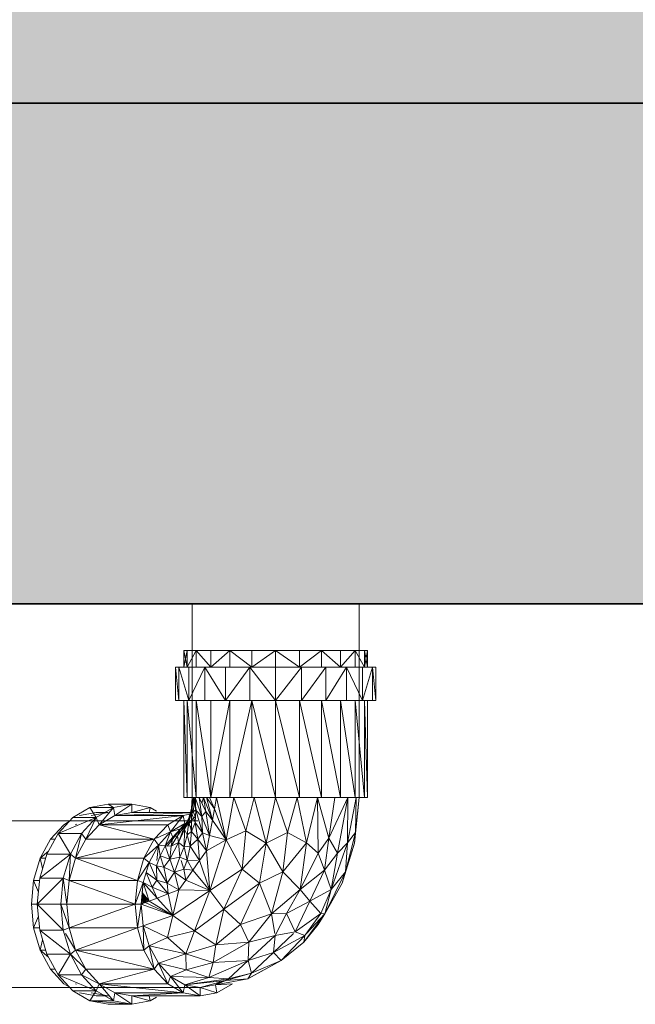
# Model space of a CAD drawing. Header units: millimetres. Extents: x 61846 to 198573, y 13020 to 52988.
# Tile 227 of 240: x 190387 to 190571, y 24020 to 24315. Entities that reach past the tile are written whole.
import ezdxf

# ---------------------------------------------------------------- set-up
doc = ezdxf.new("R2010")
doc.units = ezdxf.units.MM
doc.layers.add('A-FLOR', color=192, linetype='Continuous', lineweight=50)
doc.layers.add('P-PIPE', color=3, linetype='Continuous', lineweight=18)

# ---------------------------------------------------------------- blocks, each defined once
blk = doc.blocks.new('Pipe Types_NLRS_52_PI_UN_PP - regenwater_DNL_7857436 - Pipe Types_NLRS_52_PI_UN_PP - regenwater_DNL_7857436-613965-GZ lierenkamer 4')
at = {"layer": 'P-PIPE', "color": 7, "lineweight": 9}
for p, q in [((-45557.8, 24075), (-45726.06, 24075)), ((-45726.06, 24025), (-45557.8, 24025))]:
    blk.add_line(p, q, dxfattribs=at)
blk = doc.blocks.new('Pipe Types_NLRS_52_PI_UN_PP - regenwater_DNL_7857440 - Pipe Types_NLRS_52_PI_UN_PP - regenwater_DNL_7857440-613977-GZ lierenkamer 4')
at = {"layer": 'P-PIPE', "color": 7, "lineweight": 9}
for p, q in [((-45559.47, 24140), (-45559.47, 24083)), ((-45509.47, 24083), (-45509.47, 24140))]:
    blk.add_line(p, q, dxfattribs=at)
blk = doc.blocks.new('NLRS_50_PIF_UN_PP bocht mof-mof_gen_ISR_NLRS_52_PIF_UN_PP bocht mof-mof - regenwater_DNL_7857442 - NLRS_50_PIF_UN_PP bocht mof-mof_gen_ISR_NLRS_52_PIF_UN_PP bocht mof-mof - regenwater_DNL_7857442-613985-GZ lierenkamer 4')
at = {"layer": 'P-PIPE', "color": 7, "lineweight": 9}
for p, q in [((-45561.03, 24126), (-45561.97, 24126)), ((-45561.97, 24126), (-45561.97, 24121)), ((-45561.97, 24126), (-45561.03, 24126)), ((-45561.03, 24126), (-45561.97, 24121)), ((-45561.97, 24126), (-45561.03, 24121)), ((-45561.03, 24126), (-45558.28, 24126)), ((-45561.03, 24126), (-45561.03, 24121)), ((-45561.03, 24121), (-45558.28, 24126)), ((-45559.47, 24121), (-45559.47, 24126)), ((-45559.47, 24126), (-45558.61, 24126)), ((-45553.91, 24126), (-45558.28, 24126)), ((-45553.91, 24121), (-45558.28, 24126)), ((-45558.28, 24121), (-45558.28, 24126)), ((-45548.22, 24126), (-45553.91, 24126)), ((-45548.22, 24126), (-45553.91, 24121)), ((-45553.91, 24126), (-45553.91, 24121)), ((-45541.58, 24126), (-45548.22, 24126)), ((-45541.58, 24121), (-45548.22, 24126)), ((-45548.22, 24126), (-45548.22, 24121)), ((-45534.47, 24126), (-45541.58, 24126)), ((-45534.47, 24126), (-45541.58, 24121)), ((-45541.58, 24126), (-45541.58, 24121)), ((-45527.35, 24126), (-45534.47, 24126)), ((-45527.35, 24121), (-45534.47, 24126)), ((-45534.47, 24121), (-45534.47, 24126)), ((-45520.71, 24126), (-45527.35, 24126)), ((-45520.71, 24126), (-45527.35, 24121)), ((-45527.35, 24126), (-45527.35, 24121)), ((-45520.71, 24126), (-45515.02, 24126)), ((-45520.71, 24126), (-45520.71, 24121)), ((-45520.71, 24126), (-45515.02, 24121)), ((-45515.02, 24126), (-45510.65, 24126)), ((-45515.02, 24121), (-45515.02, 24126)), ((-45515.02, 24121), (-45510.65, 24126)), ((-45507.9, 24126), (-45510.65, 24126)), ((-45507.9, 24121), (-45510.65, 24126)), ((-45510.65, 24126), (-45510.65, 24121)), ((-45510.32, 24126), (-45509.46, 24126)), ((-45509.46, 24121), (-45509.46, 24126)), ((-45507.9, 24126), (-45506.97, 24126)), ((-45506.97, 24126), (-45507.9, 24126)), ((-45507.9, 24126), (-45506.97, 24121)), ((-45506.97, 24126), (-45507.9, 24121)), ((-45507.9, 24121), (-45507.9, 24126)), ((-45506.97, 24126), (-45506.97, 24121)), ((-45563.44, 24121), (-45564.47, 24121)), ((-45564.47, 24121), (-45563.44, 24121)), ((-45564.47, 24121), (-45564.47, 24111)), ((-45564.47, 24121), (-45563.44, 24111)), ((-45560.45, 24121), (-45563.44, 24121)), ((-45563.44, 24121), (-45560.45, 24111)), ((-45563.44, 24121), (-45563.44, 24111)), ((-45561.03, 24121), (-45561.97, 24121)), ((-45555.68, 24121), (-45560.45, 24121)), ((-45555.68, 24121), (-45560.45, 24111)), ((-45560.45, 24121), (-45560.45, 24111)), ((-45549.47, 24121), (-45555.68, 24121)), ((-45555.68, 24121), (-45549.47, 24111)), ((-45555.68, 24121), (-45555.68, 24111)), ((-45542.23, 24121), (-45549.47, 24121)), ((-45542.23, 24121), (-45549.47, 24111)), ((-45549.47, 24121), (-45549.47, 24111)), ((-45534.47, 24121), (-45542.23, 24121)), ((-45542.23, 24121), (-45534.47, 24111)), ((-45542.23, 24121), (-45542.23, 24111)), ((-45526.7, 24121), (-45534.47, 24121)), ((-45526.7, 24121), (-45534.47, 24111)), ((-45534.47, 24121), (-45534.47, 24111)), ((-45519.47, 24121), (-45526.7, 24121)), ((-45519.47, 24121), (-45526.7, 24111)), ((-45526.7, 24121), (-45526.7, 24111)), ((-45513.25, 24121), (-45519.47, 24121)), ((-45513.25, 24121), (-45519.47, 24111)), ((-45519.47, 24121), (-45519.47, 24111)), ((-45508.49, 24121), (-45513.25, 24121)), ((-45513.25, 24121), (-45508.49, 24111)), ((-45513.25, 24121), (-45513.25, 24111)), ((-45505.49, 24121), (-45508.49, 24121)), ((-45505.49, 24121), (-45508.49, 24111)), ((-45508.49, 24121), (-45508.49, 24111)), ((-45506.97, 24121), (-45507.9, 24121)), ((-45504.46, 24121), (-45505.49, 24121)), ((-45504.46, 24121), (-45505.49, 24121)), ((-45505.49, 24121), (-45504.46, 24111)), ((-45505.49, 24121), (-45505.49, 24111)), ((-45504.46, 24121), (-45504.46, 24111)), ((-45563.44, 24111), (-45564.47, 24111)), ((-45564.47, 24111), (-45563.44, 24111)), ((-45560.45, 24111), (-45563.44, 24111)), ((-45561.03, 24111), (-45561.97, 24111)), ((-45561.97, 24082), (-45561.97, 24111)), ((-45561.03, 24082), (-45561.97, 24111)), ((-45561.03, 24111), (-45561.03, 24082)), ((-45561.03, 24111), (-45558.28, 24082)), ((-45555.68, 24111), (-45560.45, 24111)), ((-45559.47, 24082), (-45559.47, 24111)), ((-45553.91, 24082), (-45558.28, 24111)), ((-45558.28, 24111), (-45558.28, 24082)), ((-45549.47, 24111), (-45555.68, 24111)), ((-45548.22, 24111), (-45553.91, 24082)), ((-45553.91, 24111), (-45553.91, 24082)), ((-45542.23, 24111), (-45549.47, 24111)), ((-45541.58, 24111), (-45548.22, 24082)), ((-45548.22, 24111), (-45548.22, 24082)), ((-45534.47, 24111), (-45542.23, 24111)), ((-45534.47, 24082), (-45541.58, 24111)), ((-45541.58, 24111), (-45541.58, 24082)), ((-45526.7, 24111), (-45534.47, 24111)), ((-45527.35, 24082), (-45534.47, 24111)), ((-45534.47, 24082), (-45534.47, 24111)), ((-45520.71, 24082), (-45527.35, 24111)), ((-45527.35, 24111), (-45527.35, 24082)), ((-45519.47, 24111), (-45526.7, 24111)), ((-45520.71, 24111), (-45520.71, 24082)), ((-45520.71, 24111), (-45515.02, 24082)), ((-45513.25, 24111), (-45519.47, 24111)), ((-45515.02, 24082), (-45515.02, 24111)), ((-45515.02, 24111), (-45510.65, 24082)), ((-45508.49, 24111), (-45513.25, 24111)), ((-45510.65, 24082), (-45510.65, 24111)), ((-45507.9, 24082), (-45510.65, 24111)), ((-45509.46, 24082), (-45509.46, 24111)), ((-45505.49, 24111), (-45508.49, 24111)), ((-45506.97, 24111), (-45507.9, 24111)), ((-45506.97, 24082), (-45507.9, 24111)), ((-45507.9, 24082), (-45507.9, 24111)), ((-45506.97, 24111), (-45506.97, 24082)), ((-45505.49, 24111), (-45504.46, 24111)), ((-45504.46, 24111), (-45505.49, 24111)), ((-45561.03, 24082), (-45561.97, 24082)), ((-45561.97, 24082), (-45561.03, 24082)), ((-45561.03, 24082), (-45558.28, 24082)), ((-45559.47, 24082), (-45559.72, 24078.66)), ((-45558.61, 24082), (-45559.72, 24078.66)), ((-45559.47, 24082), (-45559.66, 24077.37)), ((-45559.04, 24082), (-45559.66, 24077.37)), ((-45559.47, 24082), (-45559.04, 24082)), ((-45559.47, 24082), (-45558.61, 24082)), ((-45558.61, 24082), (-45559.19, 24077.87)), ((-45559.04, 24082), (-45558.61, 24082)), ((-45559.04, 24082), (-45558.43, 24078.19)), ((-45558.61, 24082), (-45556.62, 24076.27)), ((-45558.61, 24082), (-45558.43, 24078.19)), ((-45553.91, 24082), (-45558.28, 24082)), ((-45558.28, 24082), (-45558.17, 24082)), ((-45557.36, 24082), (-45556.12, 24082)), ((-45557.36, 24082), (-45555.4, 24077.75)), ((-45557.36, 24082), (-45556.62, 24076.27)), ((-45556.12, 24082), (-45556.58, 24080.31)), ((-45556.12, 24082), (-45555.4, 24077.75)), ((-45556.12, 24082), (-45553.44, 24075.16)), ((-45555.2, 24082), (-45553.44, 24075.16)), ((-45555.2, 24082), (-45552.79, 24078.58)), ((-45554.27, 24082), (-45552.79, 24078.58)), ((-45548.22, 24082), (-45553.91, 24082)), ((-45552.15, 24082), (-45552.79, 24078.58)), ((-45552.15, 24082), (-45549.3, 24069.24)), ((-45546.96, 24082), (-45549.3, 24069.24)), ((-45541.58, 24082), (-45548.22, 24082)), ((-45546.96, 24082), (-45543.36, 24072)), ((-45540.94, 24082), (-45543.36, 24072)), ((-45534.47, 24082), (-45541.58, 24082)), ((-45540.94, 24082), (-45537.29, 24068.31)), ((-45534.47, 24082), (-45537.29, 24068.31)), ((-45534.47, 24082), (-45530.88, 24071.52)), ((-45527.35, 24082), (-45534.47, 24082)), ((-45528, 24082), (-45530.88, 24071.52)), ((-45528, 24082), (-45525.2, 24068.36)), ((-45520.71, 24082), (-45527.35, 24082)), ((-45521.97, 24082), (-45525.2, 24068.36)), ((-45521.97, 24082), (-45518.5, 24069.82)), ((-45521.97, 24082), (-45521.73, 24065.25)), ((-45520.71, 24082), (-45515.02, 24082)), ((-45516.79, 24082), (-45518.5, 24069.82)), ((-45512.82, 24082), (-45518.5, 24069.82)), ((-45512.82, 24082), (-45515.91, 24065.25)), ((-45515.02, 24082), (-45510.65, 24082)), ((-45512.82, 24082), (-45512.97, 24068.36)), ((-45510.32, 24082), (-45512.97, 24068.36)), ((-45509.46, 24082), (-45510.9, 24068.31)), ((-45510.65, 24082), (-45507.9, 24082)), ((-45510.32, 24082), (-45510.59, 24071.52)), ((-45509.46, 24082), (-45510.59, 24071.52)), ((-45510.32, 24082), (-45509.46, 24082)), ((-45510.32, 24082), (-45509.46, 24082)), ((-45507.9, 24082), (-45506.97, 24082)), ((-45506.97, 24082), (-45507.9, 24082)), ((-45590.16, 24078.98), (-45595.28, 24075.98)), ((-45584.67, 24080), (-45590.16, 24078.98)), ((-45590.16, 24078.98), (-45583.09, 24078.98)), ((-45590.16, 24078.98), (-45588.21, 24075.98)), ((-45583.09, 24078.98), (-45588.21, 24075.98)), ((-45587.32, 24073.82), (-45583.09, 24078.98)), ((-45584.67, 24080), (-45577.6, 24080)), ((-45584.67, 24080), (-45583.09, 24078.98)), ((-45577.6, 24080), (-45583.09, 24078.98)), ((-45582.63, 24076.56), (-45583.09, 24078.98)), ((-45582.63, 24076.56), (-45577.6, 24080)), ((-45572.11, 24078.98), (-45577.6, 24080)), ((-45577.6, 24077.5), (-45577.6, 24080)), ((-45577.6, 24077.5), (-45572.11, 24078.98)), ((-45572.39, 24077.5), (-45572.11, 24078.98)), ((-45570.16, 24077.84), (-45572.11, 24078.98)), ((-45559.72, 24078.66), (-45560.53, 24074.67)), ((-45559.72, 24078.66), (-45560.51, 24075.79)), ((-45559.19, 24077.87), (-45559.72, 24078.66)), ((-45559.72, 24078.66), (-45559.66, 24077.37)), ((-45559.66, 24077.37), (-45558.43, 24078.19)), ((-45559.19, 24077.87), (-45558.17, 24078.33)), ((-45558.6, 24074.44), (-45558.43, 24078.19)), ((-45556.34, 24071.4), (-45558.43, 24078.19)), ((-45556.62, 24076.27), (-45558.43, 24078.19)), ((-45553.44, 24075.16), (-45552.79, 24078.58)), ((-45552.79, 24078.58), (-45549.3, 24069.24)), ((-45595.28, 24075.98), (-45599.67, 24071.21)), ((-45599.67, 24071.21), (-45588.21, 24075.98)), ((-45595.28, 24075.98), (-45588.21, 24075.98)), ((-45593.24, 24076.56), (-45588.21, 24077.5)), ((-45588.21, 24075.98), (-45592.6, 24071.21)), ((-45591.35, 24069.44), (-45588.21, 24075.98)), ((-45589.71, 24076.56), (-45584.67, 24077.5)), ((-45584.67, 24077.5), (-45588.21, 24077.5)), ((-45587.32, 24073.82), (-45588.21, 24075.98)), ((-45582.63, 24076.56), (-45587.32, 24073.82)), ((-45562.13, 24076.56), (-45587.32, 24073.82)), ((-45561.96, 24075), (-45586.25, 24075)), ((-45582.63, 24076.56), (-45577.6, 24077.5)), ((-45582.63, 24076.56), (-45559.45, 24077.41)), ((-45582.63, 24076.56), (-45562.13, 24076.56)), ((-45559.4, 24077.5), (-45577.6, 24077.5)), ((-45562.13, 24076.56), (-45566.82, 24073.82)), ((-45562.13, 24076.56), (-45565.93, 24071.65)), ((-45562.93, 24072.59), (-45558.6, 24076.16)), ((-45562.13, 24076.56), (-45559.68, 24077.02)), ((-45562.13, 24076.56), (-45561.67, 24074.15)), ((-45559.19, 24077.87), (-45561.81, 24073.34)), ((-45561.81, 24073.34), (-45558.6, 24076.16)), ((-45561.81, 24073.34), (-45560.51, 24075.79)), ((-45561.76, 24072.33), (-45560.51, 24075.79)), ((-45559.66, 24077.37), (-45560.53, 24074.67)), ((-45560.51, 24075.79), (-45560.53, 24074.67)), ((-45559.19, 24077.87), (-45560.51, 24075.79)), ((-45559.67, 24071.75), (-45559.66, 24077.37)), ((-45559.66, 24077.37), (-45558.6, 24074.44)), ((-45559.19, 24077.87), (-45558.6, 24076.16)), ((-45555.4, 24077.75), (-45556.62, 24076.27)), ((-45556.34, 24071.4), (-45556.62, 24076.27)), ((-45556.62, 24076.27), (-45554.31, 24070.58)), ((-45555.4, 24077.75), (-45553.44, 24075.16)), ((-45555.4, 24077.75), (-45554.31, 24070.58)), ((-45553.44, 24075.16), (-45554.31, 24070.58)), ((-45553.44, 24075.16), (-45549.3, 24069.24)), ((-45597.93, 24073.82), (-45601.96, 24069.44)), ((-45596.5, 24074.65), (-45597.93, 24073.82)), ((-45594.15, 24073.96), (-45594.39, 24073.82)), ((-45587.32, 24073.82), (-45591.35, 24069.44)), ((-45587.32, 24073.82), (-45566.82, 24073.82)), ((-45587.32, 24073.82), (-45570.84, 24069.44)), ((-45566.82, 24073.82), (-45570.84, 24069.44)), ((-45567.02, 24067.4), (-45561.67, 24074.15)), ((-45566.82, 24073.82), (-45565.93, 24071.65)), ((-45565.93, 24071.65), (-45561.67, 24074.15)), ((-45565.93, 24071.65), (-45561.67, 24074.15)), ((-45561.67, 24074.15), (-45565.93, 24071.65)), ((-45565.93, 24071.65), (-45561.67, 24074.15)), ((-45565.93, 24071.65), (-45562.93, 24072.59)), ((-45562.93, 24072.59), (-45565.31, 24070.03)), ((-45561.81, 24073.34), (-45563.85, 24070.47)), ((-45562.93, 24072.59), (-45563.85, 24070.47)), ((-45563.6, 24068.44), (-45561.81, 24073.34)), ((-45563.6, 24068.44), (-45561.76, 24072.33)), ((-45559.9, 24074.61), (-45562.93, 24072.59)), ((-45561.67, 24074.15), (-45562.93, 24072.59)), ((-45562.93, 24072.59), (-45561.81, 24073.34)), ((-45561.91, 24067.16), (-45561.76, 24072.33)), ((-45561.81, 24073.34), (-45561.76, 24072.33)), ((-45561.76, 24072.33), (-45560.53, 24074.67)), ((-45560.96, 24070.79), (-45561.76, 24072.33)), ((-45561.67, 24074.15), (-45559.9, 24074.61)), ((-45561.17, 24073.9), (-45559.66, 24073.17)), ((-45560.96, 24070.79), (-45560.53, 24074.67)), ((-45559.67, 24071.75), (-45560.53, 24074.67)), ((-45559.67, 24071.75), (-45558.6, 24074.44)), ((-45557.78, 24069.44), (-45558.6, 24074.44)), ((-45556.34, 24071.4), (-45558.6, 24074.44)), ((-45601.96, 24069.44), (-45605.05, 24063.75)), ((-45599.67, 24071.21), (-45603.04, 24065)), ((-45600.63, 24069.44), (-45601.96, 24069.44)), ((-45599.67, 24071.21), (-45592.6, 24071.21)), ((-45599.67, 24071.21), (-45595.97, 24065)), ((-45592.6, 24071.21), (-45595.97, 24065)), ((-45594.44, 24063.75), (-45592.6, 24071.21)), ((-45570.84, 24069.44), (-45594.44, 24063.75)), ((-45591.35, 24069.44), (-45594.44, 24063.75)), ((-45591.35, 24069.44), (-45592.6, 24071.21)), ((-45570.84, 24069.44), (-45591.35, 24069.44)), ((-45570.84, 24069.44), (-45573.93, 24063.75)), ((-45570.84, 24069.44), (-45569.6, 24067.68)), ((-45570.16, 24069.75), (-45565.93, 24071.65)), ((-45569.6, 24067.68), (-45565.93, 24071.65)), ((-45569.6, 24067.68), (-45565.93, 24071.65)), ((-45565.93, 24071.65), (-45569.59, 24067.68)), ((-45569.59, 24067.68), (-45565.93, 24071.65)), ((-45565.93, 24071.65), (-45567.55, 24067.43)), ((-45567.55, 24067.43), (-45565.31, 24070.03)), ((-45565.93, 24071.65), (-45565.31, 24070.03)), ((-45565.73, 24067.33), (-45563.85, 24070.47)), ((-45565.31, 24070.03), (-45565.73, 24067.33)), ((-45565.31, 24070.03), (-45563.85, 24070.47)), ((-45563.6, 24068.44), (-45563.85, 24070.47)), ((-45560.96, 24070.79), (-45561.91, 24067.16)), ((-45559.67, 24071.75), (-45560.96, 24070.79)), ((-45560.96, 24070.79), (-45560.09, 24067.35)), ((-45559.67, 24071.75), (-45560.09, 24067.35)), ((-45560.09, 24067.35), (-45557.78, 24069.44)), ((-45559.67, 24071.75), (-45557.78, 24069.44)), ((-45557.78, 24069.44), (-45556.34, 24071.4)), ((-45557.78, 24069.44), (-45555.18, 24066)), ((-45557.78, 24069.44), (-45557.25, 24063.07)), ((-45555.18, 24066), (-45556.34, 24071.4)), ((-45556.34, 24071.4), (-45554.31, 24070.58)), ((-45555.18, 24066), (-45554.31, 24070.58)), ((-45555.18, 24066), (-45549.3, 24069.24)), ((-45554.31, 24070.58), (-45549.3, 24069.24)), ((-45549.3, 24069.24), (-45554.21, 24054.07)), ((-45549.3, 24069.24), (-45543.36, 24072)), ((-45549.3, 24069.24), (-45544.5, 24060.53)), ((-45544.5, 24060.53), (-45543.36, 24072)), ((-45543.36, 24072), (-45537.29, 24068.31)), ((-45530.88, 24071.52), (-45537.29, 24068.31)), ((-45532.33, 24059.69), (-45530.88, 24071.52)), ((-45525.2, 24068.36), (-45530.88, 24071.52)), ((-45518.5, 24069.82), (-45521.73, 24065.25)), ((-45518.5, 24069.82), (-45519.86, 24060.19)), ((-45515.91, 24065.25), (-45518.5, 24069.82)), ((-45513.57, 24059.69), (-45510.59, 24071.52)), ((-45512.97, 24068.36), (-45510.59, 24071.52)), ((-45510.9, 24068.31), (-45510.59, 24071.52)), ((-45573.93, 24063.75), (-45569.6, 24067.68)), ((-45572.4, 24062.5), (-45569.6, 24067.68)), ((-45572.4, 24062.5), (-45569.6, 24067.68)), ((-45569.59, 24067.68), (-45572.4, 24062.5)), ((-45572.4, 24062.5), (-45569.59, 24067.68)), ((-45569.6, 24067.68), (-45570.05, 24063.09)), ((-45569.6, 24067.68), (-45567.55, 24067.43)), ((-45569.6, 24067.68), (-45569.06, 24064.5)), ((-45567.55, 24067.43), (-45569.06, 24064.5)), ((-45566.2, 24063.44), (-45567.55, 24067.43)), ((-45567.55, 24067.43), (-45565.73, 24067.33)), ((-45566.2, 24063.44), (-45563.6, 24068.44)), ((-45566.2, 24063.44), (-45565.73, 24067.33)), ((-45563.6, 24068.44), (-45565.73, 24067.33)), ((-45561.91, 24067.16), (-45563.6, 24068.44)), ((-45563.6, 24068.44), (-45563.14, 24064.09)), ((-45561.91, 24067.16), (-45563.14, 24064.09)), ((-45560.09, 24067.35), (-45561.91, 24067.16)), ((-45560.94, 24063.18), (-45561.91, 24067.16)), ((-45560.09, 24067.35), (-45560.94, 24063.18)), ((-45560.09, 24067.35), (-45557.25, 24063.07)), ((-45544.5, 24060.53), (-45537.29, 24068.31)), ((-45537.29, 24068.31), (-45539.36, 24056.26)), ((-45532.33, 24059.69), (-45537.29, 24068.31)), ((-45525.2, 24068.36), (-45532.33, 24059.69)), ((-45525.2, 24068.36), (-45527.16, 24054.43)), ((-45525.2, 24068.36), (-45521.73, 24065.25)), ((-45512.97, 24068.36), (-45517.89, 24054.43)), ((-45512.97, 24068.36), (-45515.91, 24065.25)), ((-45514.54, 24056.26), (-45510.9, 24068.31)), ((-45513.57, 24059.69), (-45512.97, 24068.36)), ((-45513.57, 24059.69), (-45510.9, 24068.31)), ((-45605.05, 24063.75), (-45606.99, 24057.12)), ((-45603.04, 24065), (-45605.16, 24057.76)), ((-45605.16, 24057.76), (-45595.97, 24065)), ((-45602.56, 24065.89), (-45605.05, 24063.75)), ((-45605.05, 24063.75), (-45603.41, 24063.75)), ((-45605.05, 24063.75), (-45604.31, 24060.67)), ((-45603.04, 24065), (-45595.97, 24065)), ((-45595.97, 24065), (-45598.09, 24057.76)), ((-45596.38, 24057.12), (-45595.97, 24065)), ((-45594.44, 24063.75), (-45596.38, 24057.12)), ((-45594.44, 24063.75), (-45595.97, 24065)), ((-45594.44, 24063.75), (-45573.93, 24063.75)), ((-45594.44, 24063.75), (-45575.88, 24057.12)), ((-45573.93, 24063.75), (-45575.88, 24057.12)), ((-45573.93, 24063.75), (-45572.4, 24062.5)), ((-45569.06, 24064.5), (-45570.21, 24061.5)), ((-45566.2, 24063.44), (-45569.06, 24064.5)), ((-45569.06, 24064.5), (-45568.01, 24061.12)), ((-45566.2, 24063.44), (-45568.01, 24061.12)), ((-45566.2, 24063.44), (-45563.14, 24064.09)), ((-45566.2, 24063.44), (-45564.78, 24059.58)), ((-45564.78, 24059.58), (-45563.14, 24064.09)), ((-45560.94, 24063.18), (-45563.14, 24064.09)), ((-45555.18, 24066), (-45557.25, 24063.07)), ((-45555.18, 24066), (-45554.21, 24054.07)), ((-45527.16, 24054.43), (-45521.73, 24065.25)), ((-45519.86, 24060.19), (-45521.73, 24065.25)), ((-45515.91, 24065.25), (-45519.86, 24060.19)), ((-45517.89, 24054.43), (-45515.91, 24065.25)), ((-45575.88, 24057.12), (-45572.4, 24062.5)), ((-45574.17, 24056.47), (-45572.4, 24062.5)), ((-45572.4, 24062.5), (-45574.17, 24056.47)), ((-45574.17, 24056.47), (-45572.4, 24062.5)), ((-45573.29, 24059.48), (-45572.4, 24062.5)), ((-45572.4, 24062.5), (-45570.1, 24057.2)), ((-45572.4, 24062.5), (-45570.21, 24061.5)), ((-45570.1, 24057.2), (-45570.21, 24061.5)), ((-45567.02, 24056.29), (-45570.21, 24061.5)), ((-45568.01, 24061.12), (-45570.21, 24061.5)), ((-45567.02, 24056.29), (-45568.01, 24061.12)), ((-45564.78, 24059.58), (-45568.01, 24061.12)), ((-45564.78, 24059.58), (-45561.95, 24060.46)), ((-45562.81, 24063.09), (-45561.95, 24060.46)), ((-45560.94, 24063.18), (-45561.95, 24060.46)), ((-45561.95, 24060.46), (-45559.32, 24060.14)), ((-45561.95, 24060.46), (-45561.39, 24057.22)), ((-45560.94, 24063.18), (-45559.32, 24060.14)), ((-45560.94, 24063.18), (-45557.93, 24063.09)), ((-45559.32, 24060.14), (-45557.25, 24063.07)), ((-45557.25, 24063.07), (-45554.21, 24054.07)), ((-45554.21, 24054.07), (-45544.5, 24060.53)), ((-45549.96, 24048.54), (-45544.5, 24060.53)), ((-45544.5, 24060.53), (-45539.36, 24056.26)), ((-45605.16, 24057.76), (-45605.89, 24050)), ((-45605.89, 24050), (-45598.09, 24057.76)), ((-45605.16, 24057.76), (-45598.09, 24057.76)), ((-45598.09, 24057.76), (-45598.81, 24050)), ((-45596.38, 24057.12), (-45598.09, 24057.76)), ((-45597.04, 24050), (-45598.09, 24057.76)), ((-45574.17, 24056.47), (-45573.29, 24059.48)), ((-45573.29, 24059.48), (-45570.1, 24057.2)), ((-45573.29, 24059.48), (-45571.45, 24055.05)), ((-45567.02, 24056.29), (-45564.78, 24059.58)), ((-45564.78, 24059.58), (-45563.46, 24054.29)), ((-45564.78, 24059.58), (-45561.39, 24057.22)), ((-45559.32, 24060.14), (-45561.39, 24057.22)), ((-45559.32, 24060.14), (-45554.21, 24054.07)), ((-45532.33, 24059.69), (-45539.36, 24056.26)), ((-45535.75, 24047.06), (-45532.33, 24059.69)), ((-45527.16, 24054.43), (-45532.33, 24059.69)), ((-45519.86, 24060.19), (-45527.16, 24054.43)), ((-45519.86, 24060.19), (-45524.23, 24050.94)), ((-45517.89, 24054.43), (-45519.86, 24060.19)), ((-45513.57, 24059.69), (-45519.7, 24047.06)), ((-45513.57, 24059.69), (-45517.89, 24054.43)), ((-45513.57, 24059.69), (-45514.54, 24056.26)), ((-45606.99, 24057.12), (-45607.65, 24050)), ((-45606.99, 24057.12), (-45605.22, 24057.12)), ((-45606.99, 24057.12), (-45605.55, 24053.56)), ((-45596.38, 24057.12), (-45597.04, 24050)), ((-45596.38, 24057.12), (-45575.88, 24057.12)), ((-45596.38, 24057.12), (-45576.54, 24050)), ((-45575.88, 24057.12), (-45576.54, 24050)), ((-45576.54, 24050), (-45574.17, 24056.47)), ((-45575.88, 24057.12), (-45574.17, 24056.47)), ((-45574.77, 24050), (-45574.17, 24056.47)), ((-45574.17, 24056.47), (-45574.77, 24050)), ((-45574.77, 24050), (-45574.17, 24056.47)), ((-45574.45, 24053.47), (-45574.17, 24056.47)), ((-45574.17, 24056.47), (-45571.45, 24055.05)), ((-45574.17, 24056.47), (-45572.35, 24050.92)), ((-45574.17, 24056.47), (-45569.93, 24051.83)), ((-45570.1, 24057.2), (-45571.45, 24055.05)), ((-45571.45, 24055.05), (-45566.7, 24053.06)), ((-45571.45, 24055.05), (-45569.93, 24051.83)), ((-45570.1, 24057.2), (-45566.7, 24053.06)), ((-45570.1, 24057.2), (-45567.02, 24056.29)), ((-45566.7, 24053.06), (-45567.02, 24056.29)), ((-45567.02, 24056.29), (-45563.46, 24054.29)), ((-45563.46, 24054.29), (-45561.39, 24057.22)), ((-45561.39, 24057.22), (-45554.21, 24054.07)), ((-45549.96, 24048.54), (-45539.36, 24056.26)), ((-45539.36, 24056.26), (-45545.03, 24043.89)), ((-45535.75, 24047.06), (-45539.36, 24056.26)), ((-45535.75, 24047.06), (-45527.16, 24054.43)), ((-45527.16, 24054.43), (-45531.26, 24047.24)), ((-45524.23, 24050.94), (-45527.16, 24054.43)), ((-45517.89, 24054.43), (-45524.23, 24050.94)), ((-45517.89, 24054.43), (-45520.97, 24047.24)), ((-45514.54, 24056.26), (-45519.7, 24047.06)), ((-45517.89, 24054.43), (-45519.7, 24047.06)), ((-45574.77, 24050), (-45574.61, 24051.73)), ((-45574.61, 24051.73), (-45574.45, 24053.47)), ((-45574.36, 24050.15), (-45574.61, 24051.73)), ((-45574.51, 24049.91), (-45574.61, 24051.73)), ((-45574.61, 24051.73), (-45573.56, 24050.46)), ((-45574.45, 24053.47), (-45573.56, 24050.46)), ((-45574.45, 24053.47), (-45572.35, 24050.92)), ((-45572.79, 24050.75), (-45574.45, 24053.46)), ((-45573.13, 24050.62), (-45574.45, 24053.46)), ((-45573.41, 24050.38), (-45574.45, 24053.46)), ((-45573.74, 24050.39), (-45574.45, 24053.46)), ((-45574.04, 24050.28), (-45574.45, 24053.45)), ((-45572.35, 24050.92), (-45569.93, 24051.83)), ((-45566.7, 24053.06), (-45569.93, 24051.83)), ((-45569.93, 24051.83), (-45565.29, 24046.62)), ((-45566.7, 24053.06), (-45563.46, 24054.29)), ((-45566.7, 24053.06), (-45565.29, 24046.62)), ((-45563.46, 24054.29), (-45565.29, 24046.62)), ((-45554.21, 24054.07), (-45565.29, 24046.62)), ((-45563.46, 24054.29), (-45554.21, 24054.07)), ((-45558.78, 24041.97), (-45554.21, 24054.07)), ((-45554.21, 24054.07), (-45549.96, 24048.54)), ((-45607.65, 24050), (-45606.99, 24042.88)), ((-45607.65, 24050), (-45605.89, 24050)), ((-45605.89, 24050), (-45605.16, 24042.23)), ((-45605.89, 24050), (-45598.81, 24050)), ((-45605.89, 24050), (-45598.09, 24042.23)), ((-45597.04, 24050), (-45598.81, 24050)), ((-45596.38, 24042.88), (-45598.81, 24050)), ((-45598.81, 24050), (-45598.09, 24042.23)), ((-45597.04, 24050), (-45576.54, 24050)), ((-45597.04, 24050), (-45596.38, 24042.88)), ((-45576.54, 24050), (-45596.38, 24042.88)), ((-45576.54, 24050), (-45575.88, 24042.88)), ((-45576.54, 24050), (-45574.77, 24050)), ((-45575.88, 24042.88), (-45574.77, 24050)), ((-45574.77, 24050), (-45573.56, 24050.46)), ((-45574.17, 24043.53), (-45574.77, 24050)), ((-45574.77, 24050), (-45565.29, 24046.62)), ((-45574.17, 24043.53), (-45574.77, 24050)), ((-45574.77, 24050), (-45574.17, 24043.53)), ((-45574.17, 24043.53), (-45574.77, 24050)), ((-45573.56, 24050.46), (-45572.35, 24050.92)), ((-45573.56, 24050.46), (-45565.29, 24046.62)), ((-45572.35, 24050.92), (-45565.29, 24046.62)), ((-45558.78, 24041.97), (-45549.96, 24048.54)), ((-45552.43, 24037.78), (-45549.96, 24048.54)), ((-45549.96, 24048.54), (-45545.03, 24043.89)), ((-45524.23, 24050.94), (-45531.26, 24047.24)), ((-45528.59, 24041.7), (-45524.23, 24050.94)), ((-45520.97, 24047.24), (-45524.23, 24050.94)), ((-45605.55, 24046.44), (-45606.99, 24042.88)), ((-45574.17, 24043.53), (-45565.29, 24046.62)), ((-45565.29, 24046.62), (-45566.89, 24040.05)), ((-45558.78, 24041.97), (-45565.29, 24046.62)), ((-45535.75, 24047.06), (-45545.03, 24043.89)), ((-45535.75, 24047.06), (-45542.55, 24038.59)), ((-45535.75, 24047.06), (-45531.26, 24047.24)), ((-45535.75, 24047.06), (-45534.72, 24041.17)), ((-45531.26, 24047.24), (-45534.63, 24040.65)), ((-45528.59, 24041.7), (-45531.26, 24047.24)), ((-45520.97, 24047.24), (-45528.59, 24041.7)), ((-45526, 24038.59), (-45519.7, 24047.06)), ((-45525.74, 24040.65), (-45520.97, 24047.24)), ((-45525.25, 24041.17), (-45519.7, 24047.06)), ((-45519.7, 24047.06), (-45521.7, 24043.89)), ((-45520.41, 24046.1), (-45521.7, 24043.89)), ((-45519.7, 24047.06), (-45520.97, 24047.24)), ((-45605.05, 24036.25), (-45606.99, 24042.88)), ((-45605.22, 24042.88), (-45606.99, 24042.88)), ((-45596.38, 24042.88), (-45598.09, 24042.23)), ((-45596.38, 24042.88), (-45594.44, 24036.25)), ((-45596.38, 24042.88), (-45575.88, 24042.88)), ((-45594.44, 24036.25), (-45575.88, 24042.88)), ((-45575.88, 24042.88), (-45574.17, 24043.53)), ((-45573.93, 24036.25), (-45575.88, 24042.88)), ((-45572.4, 24037.5), (-45574.17, 24043.53)), ((-45574.17, 24043.53), (-45566.89, 24040.05)), ((-45572.4, 24037.5), (-45574.17, 24043.53)), ((-45573.93, 24036.25), (-45574.17, 24043.53)), ((-45574.17, 24043.53), (-45572.4, 24037.5)), ((-45572.4, 24037.5), (-45574.17, 24043.53)), ((-45552.43, 24037.78), (-45545.03, 24043.89)), ((-45542.55, 24038.59), (-45545.03, 24043.89)), ((-45526, 24038.59), (-45521.7, 24043.89)), ((-45522.19, 24043.42), (-45521.7, 24043.89)), ((-45605.16, 24042.23), (-45603.04, 24035)), ((-45605.16, 24042.23), (-45598.09, 24042.23)), ((-45605.16, 24042.23), (-45595.97, 24035)), ((-45598.09, 24042.23), (-45595.97, 24035)), ((-45594.44, 24036.25), (-45597.44, 24041.17)), ((-45572.4, 24037.5), (-45566.89, 24040.05)), ((-45558.78, 24041.97), (-45566.89, 24040.05)), ((-45561.36, 24035.16), (-45566.89, 24040.05)), ((-45558.78, 24041.97), (-45561.36, 24035.16)), ((-45558.78, 24041.97), (-45552.43, 24037.78)), ((-45542.71, 24033.14), (-45534.63, 24040.65)), ((-45542.55, 24038.59), (-45534.63, 24040.65)), ((-45535.13, 24035.52), (-45529.15, 24041.17)), ((-45525.74, 24040.65), (-45535.13, 24035.52)), ((-45535.13, 24035.52), (-45534.63, 24040.65)), ((-45528.59, 24041.7), (-45534.63, 24040.65)), ((-45532.79, 24033.14), (-45525.74, 24040.65)), ((-45525.74, 24040.65), (-45528.59, 24041.7)), ((-45526, 24038.59), (-45525.74, 24040.65)), ((-45605.05, 24036.25), (-45604.31, 24039.33)), ((-45573.93, 24036.25), (-45572.4, 24037.5)), ((-45569.6, 24032.32), (-45572.4, 24037.5)), ((-45572.4, 24037.5), (-45561.36, 24035.16)), ((-45569.6, 24032.32), (-45572.4, 24037.5)), ((-45570.84, 24030.55), (-45572.4, 24037.5)), ((-45572.4, 24037.5), (-45569.59, 24032.32)), ((-45569.59, 24032.32), (-45572.4, 24037.5)), ((-45561.36, 24035.16), (-45552.43, 24037.78)), ((-45553.16, 24032.57), (-45542.55, 24038.59)), ((-45552.43, 24037.78), (-45553.16, 24032.57)), ((-45552.43, 24037.78), (-45542.55, 24038.59)), ((-45542.71, 24033.14), (-45542.55, 24038.59)), ((-45532.79, 24033.14), (-45526, 24038.59)), ((-45605.05, 24036.25), (-45601.96, 24030.55)), ((-45605.05, 24036.25), (-45603.41, 24036.25)), ((-45605.05, 24036.25), (-45602.56, 24034.11)), ((-45603.04, 24035), (-45599.67, 24028.79)), ((-45603.04, 24035), (-45595.97, 24035)), ((-45599.67, 24028.79), (-45595.97, 24035)), ((-45594.44, 24036.25), (-45595.97, 24035)), ((-45591.35, 24030.55), (-45595.97, 24035)), ((-45595.97, 24035), (-45592.6, 24028.79)), ((-45594.44, 24036.25), (-45573.93, 24036.25)), ((-45594.44, 24036.25), (-45570.84, 24030.55)), ((-45594.44, 24036.25), (-45591.35, 24030.55)), ((-45573.93, 24036.25), (-45570.84, 24030.55)), ((-45569.6, 24032.32), (-45561.36, 24035.16)), ((-45561.36, 24035.16), (-45553.16, 24032.57)), ((-45561.36, 24035.16), (-45561.27, 24030.35)), ((-45535.13, 24035.52), (-45542.71, 24033.14)), ((-45541.67, 24029.34), (-45535.13, 24035.52)), ((-45532.79, 24033.14), (-45535.13, 24035.52)), ((-45570.84, 24030.55), (-45569.6, 24032.32)), ((-45565.93, 24028.35), (-45569.6, 24032.32)), ((-45569.6, 24032.32), (-45561.27, 24030.35)), ((-45565.93, 24028.35), (-45569.6, 24032.32)), ((-45566.82, 24026.18), (-45569.6, 24032.32)), ((-45569.59, 24032.32), (-45565.93, 24028.35)), ((-45565.93, 24028.35), (-45569.59, 24032.32)), ((-45553.16, 24032.57), (-45561.27, 24030.35)), ((-45554.45, 24028), (-45542.71, 24033.14)), ((-45554.45, 24028), (-45553.16, 24032.57)), ((-45553.16, 24032.57), (-45542.71, 24033.14)), ((-45542.71, 24033.14), (-45548.59, 24027.68)), ((-45532.79, 24033.14), (-45542.79, 24027.68)), ((-45541.67, 24029.34), (-45542.71, 24033.14)), ((-45532.79, 24033.14), (-45542.1, 24028)), ((-45532.79, 24033.14), (-45541.67, 24029.34)), ((-45601.96, 24030.55), (-45597.93, 24026.18)), ((-45601.96, 24030.55), (-45600.63, 24030.55)), ((-45599.67, 24028.79), (-45595.28, 24024.02)), ((-45599.67, 24028.79), (-45592.6, 24028.79)), ((-45599.67, 24028.79), (-45588.21, 24024.02)), ((-45591.35, 24030.55), (-45592.6, 24028.79)), ((-45587.32, 24026.18), (-45592.6, 24028.79)), ((-45592.6, 24028.79), (-45588.21, 24024.02)), ((-45570.84, 24030.55), (-45591.35, 24030.55)), ((-45591.35, 24030.55), (-45587.32, 24026.18)), ((-45570.84, 24030.55), (-45587.32, 24026.18)), ((-45570.84, 24030.55), (-45566.82, 24026.18)), ((-45566.82, 24026.18), (-45565.93, 24028.35)), ((-45565.93, 24028.35), (-45561.27, 24030.35)), ((-45561.67, 24025.85), (-45565.93, 24028.35)), ((-45565.93, 24028.35), (-45554.45, 24028)), ((-45561.67, 24025.85), (-45565.93, 24028.35)), ((-45562.13, 24023.44), (-45565.93, 24028.35)), ((-45565.93, 24028.35), (-45561.67, 24025.85)), ((-45561.67, 24025.85), (-45565.93, 24028.35)), ((-45561.67, 24025.85), (-45554.45, 24028)), ((-45554.45, 24028), (-45561.27, 24030.35)), ((-45554.45, 24028), (-45548.59, 24027.68)), ((-45541.67, 24029.34), (-45549.38, 24027.17)), ((-45541.67, 24029.34), (-45548.59, 24027.68)), ((-45542.79, 24027.68), (-45541.67, 24029.34)), ((-45542.1, 24028), (-45542.79, 24027.68)), ((-45538.48, 24030.04), (-45542.1, 24028)), ((-45597.93, 24026.18), (-45596.5, 24025.35)), ((-45594.39, 24026.18), (-45594.15, 24026.04)), ((-45587.32, 24026.18), (-45588.21, 24024.02)), ((-45582.63, 24023.44), (-45587.32, 24026.18)), ((-45562.13, 24023.44), (-45587.32, 24026.18)), ((-45566.82, 24026.18), (-45587.32, 24026.18)), ((-45587.32, 24026.18), (-45583.09, 24021.02)), ((-45557.09, 24025), (-45586.25, 24025)), ((-45562.13, 24023.44), (-45566.82, 24026.18)), ((-45562.13, 24023.44), (-45561.67, 24025.85)), ((-45561.67, 24025.85), (-45548.59, 24027.68)), ((-45561.67, 24025.85), (-45549.38, 24027.17)), ((-45557.09, 24025), (-45561.67, 24025.85)), ((-45557.09, 24025), (-45561.67, 24025.85)), ((-45557.09, 24022.5), (-45561.67, 24025.85)), ((-45561.67, 24025.85), (-45557.09, 24025)), ((-45557.09, 24025), (-45561.67, 24025.85)), ((-45557.09, 24025), (-45549.38, 24027.17)), ((-45552.52, 24025.85), (-45557.09, 24025)), ((-45552.52, 24025.85), (-45557.09, 24025)), ((-45557.09, 24025), (-45552.52, 24025.85)), ((-45552.52, 24025.85), (-45557.09, 24025)), ((-45557.09, 24022.5), (-45557.09, 24025)), ((-45552.06, 24023.44), (-45557.09, 24025)), ((-45552.52, 24025.85), (-45542.79, 24027.68)), ((-45552.52, 24025.85), (-45549.38, 24027.17)), ((-45551.09, 24026.69), (-45552.52, 24025.85)), ((-45551.09, 24026.69), (-45552.52, 24025.85)), ((-45552.52, 24025.85), (-45551.09, 24026.69)), ((-45551.09, 24026.69), (-45552.52, 24025.85)), ((-45547.37, 24026.18), (-45552.52, 24025.85)), ((-45552.06, 24023.44), (-45552.52, 24025.85)), ((-45552.06, 24023.44), (-45547.37, 24026.18)), ((-45542.79, 24027.68), (-45549.38, 24027.17)), ((-45549.38, 24027.17), (-45548.59, 24027.68)), ((-45595.28, 24024.02), (-45590.16, 24021.02)), ((-45595.28, 24024.02), (-45588.21, 24024.02)), ((-45593.24, 24023.44), (-45588.21, 24022.5)), ((-45590.16, 24021.02), (-45588.21, 24024.02)), ((-45589.71, 24023.44), (-45584.67, 24022.5)), ((-45588.21, 24024.02), (-45583.09, 24021.02)), ((-45588.21, 24022.5), (-45584.67, 24022.5)), ((-45582.63, 24023.44), (-45583.09, 24021.02)), ((-45582.63, 24023.44), (-45562.13, 24023.44)), ((-45582.63, 24023.44), (-45577.6, 24022.5)), ((-45582.63, 24023.44), (-45577.6, 24020)), ((-45562.13, 24023.44), (-45577.6, 24022.5)), ((-45557.09, 24022.5), (-45577.6, 24022.5)), ((-45577.6, 24022.5), (-45577.6, 24020)), ((-45577.6, 24022.5), (-45572.11, 24021.02)), ((-45572.39, 24022.5), (-45572.11, 24021.02)), ((-45572.11, 24021.02), (-45570.16, 24022.16)), ((-45562.13, 24023.44), (-45557.09, 24022.5)), ((-45557.09, 24022.5), (-45552.06, 24023.44)), ((-45590.16, 24021.02), (-45584.67, 24020)), ((-45590.16, 24021.02), (-45583.09, 24021.02)), ((-45590.16, 24021.02), (-45577.6, 24020)), ((-45584.67, 24020), (-45577.6, 24020)), ((-45583.09, 24021.02), (-45577.6, 24020)), ((-45577.6, 24020), (-45572.11, 24021.02))]:
    blk.add_line(p, q, dxfattribs=at)
blk = doc.blocks.new('NLRS_50_PIF_UN_PP bocht mof-mof_gen_ISR_NLRS_52_PIF_UN_PP bocht mof-mof - regenwater_DNL_7857442 - NLRS_50_PIF_UN_PP bocht mof-mof_gen_ISR_NLRS_52_PIF_UN_PP bocht mof-mof - regenwater_DNL_7857442-613989-GZ lierenkamer 4')
blk.add_blockref('NLRS_50_PIF_UN_PP bocht mof-mof_gen_ISR_NLRS_52_PIF_UN_PP bocht mof-mof - regenwater_DNL_7857442 - NLRS_50_PIF_UN_PP bocht mof-mof_gen_ISR_NLRS_52_PIF_UN_PP bocht mof-mof - regenwater_DNL_7857442-613985-GZ lierenkamer 4', (0, 0))
blk = doc.blocks.new('TadP_A_INS_INSTALLATIES_rvt-6-GZ lierenkamer 4')
at = {"layer": 'P-PIPE', "lineweight": 9}
for name in ['Pipe Types_NLRS_52_PI_UN_PP - regenwater_DNL_7857440 - Pipe Types_NLRS_52_PI_UN_PP - regenwater_DNL_7857440-613977-GZ lierenkamer 4', 'NLRS_50_PIF_UN_PP bocht mof-mof_gen_ISR_NLRS_52_PIF_UN_PP bocht mof-mof - regenwater_DNL_7857442 - NLRS_50_PIF_UN_PP bocht mof-mof_gen_ISR_NLRS_52_PIF_UN_PP bocht mof-mof - regenwater_DNL_7857442-613989-GZ lierenkamer 4', 'Pipe Types_NLRS_52_PI_UN_PP - regenwater_DNL_7857436 - Pipe Types_NLRS_52_PI_UN_PP - regenwater_DNL_7857436-613965-GZ lierenkamer 4']:
    blk.add_blockref(name, (0, 0), dxfattribs=at)
blk = doc.blocks.new('Floor_28_PBT_FL_kanaalplaat_d_260_2643893 - Floor_28_PBT_FL_kanaalplaat_d_260_2643893-313922-GZ lierenkamer 4')
at = {"layer": 'A-FLOR', "lineweight": 35}
h = blk.add_hatch(color=215, dxfattribs=at)
h.paths.add_polyline_path([(-48249.64, 24290), (-45305, 24290), (-45305, 24550), (-48249.64, 24550), (-48249.64, 24348.08)])
h.paths.add_polyline_path([(-44418.79, 24290), (-44418.79, 24550), (-44965, 24550), (-44965, 24290), (-44802.58, 24290)])
at = {"layer": 'A-FLOR', "color": 90, "lineweight": 35}
blk.add_line((-48249.64, 24290), (-45305, 24290), dxfattribs=at)
blk = doc.blocks.new('Floor_28_PBT_FL_kanaalplaat_d_260_2643893 - Floor_28_PBT_FL_kanaalplaat_d_260_2643893-313926-GZ lierenkamer 4')
blk.add_blockref('Floor_28_PBT_FL_kanaalplaat_d_260_2643893 - Floor_28_PBT_FL_kanaalplaat_d_260_2643893-313922-GZ lierenkamer 4', (0, 0))
blk = doc.blocks.new('TadP_A_CON_CONSTRUCTIE_rvt-6-GZ lierenkamer 4')
at = {"layer": 'A-FLOR', "color": 10, "lineweight": 18}
blk.add_blockref('Floor_28_PBT_FL_kanaalplaat_d_260_2643893 - Floor_28_PBT_FL_kanaalplaat_d_260_2643893-313926-GZ lierenkamer 4', (0, 0), dxfattribs=at)
blk = doc.blocks.new('_NOAHH_Vloer_Vloer-x 2891927 - _NOAHH_Vloer_Vloer-x 2891927-165538-GZ lierenkamer 4')
at = {"layer": 'A-FLOR', "lineweight": 35}
blk.add_hatch(color=254, dxfattribs=at).paths.add_polyline_path([(-44418.79, 24140), (-44418.79, 24290), (-48299.64, 24290), (-48299.64, 24140), (-44802.58, 24140)])
at = {"layer": 'A-FLOR', "color": 90, "lineweight": 35}
for p, q in [((-44418.79, 24290), (-48299.64, 24290)), ((-48299.64, 24140), (-44418.79, 24140))]:
    blk.add_line(p, q, dxfattribs=at)
blk = doc.blocks.new('TadP_A_BWK_BOUWKUNDE_rvt-6-GZ lierenkamer 4')
at = {"layer": 'A-FLOR', "color": 250, "lineweight": 25}
blk.add_blockref('_NOAHH_Vloer_Vloer-x 2891927 - _NOAHH_Vloer_Vloer-x 2891927-165538-GZ lierenkamer 4', (0, 0), dxfattribs=at)

msp = doc.modelspace()

# ---------------------------------------------------------------- block references
at = {"color": 210, "lineweight": 5}
for name in ['TadP_A_BWK_BOUWKUNDE_rvt-6-GZ lierenkamer 4', 'TadP_A_INS_INSTALLATIES_rvt-6-GZ lierenkamer 4', 'TadP_A_CON_CONSTRUCTIE_rvt-6-GZ lierenkamer 4']:
    msp.add_blockref(name, (235997.82, 0), dxfattribs=at)

doc.saveas('drawing.dxf')
